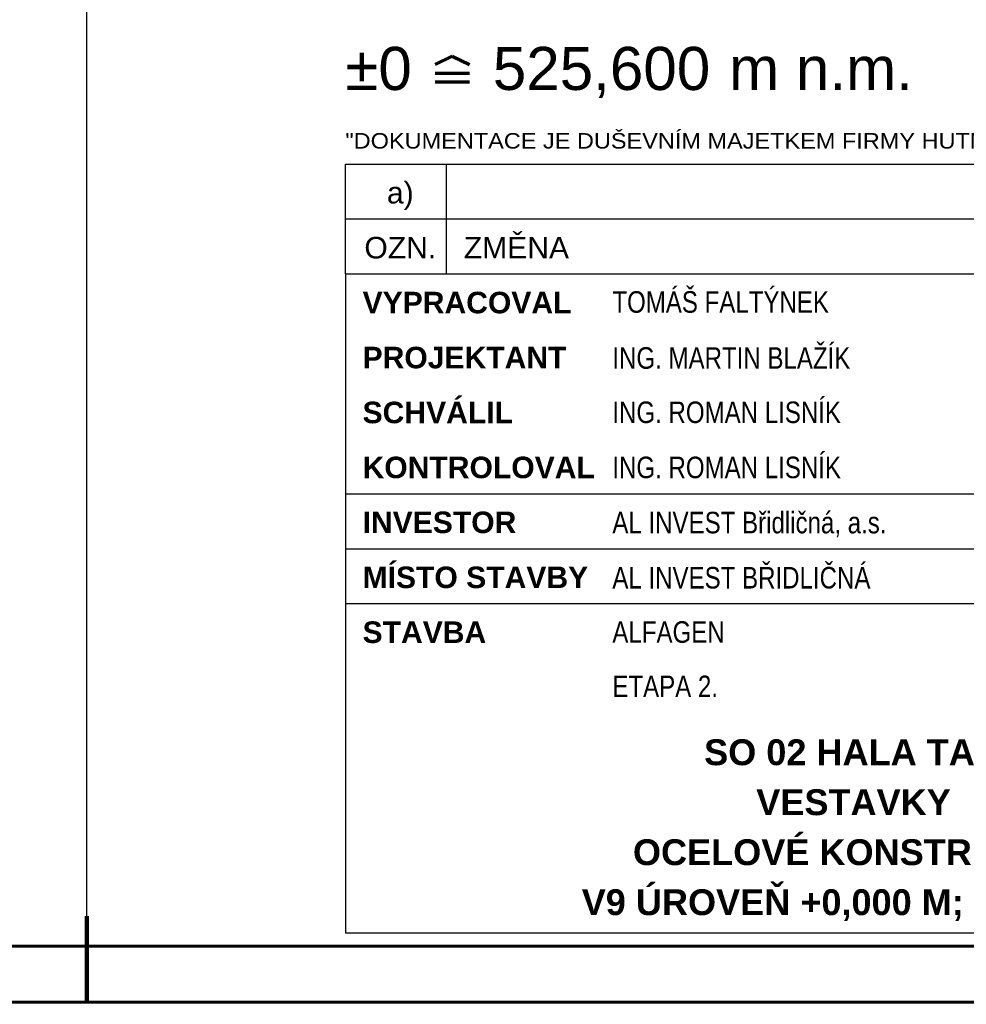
# Paper-space layout 'Layout1' of a CAD drawing. Extents: x -2 to 1380, y -36 to 422.
# Tile 35 of 65: x 970 to 1080, y 0 to 114. Entities that reach past the tile are written whole.
import ezdxf
from ezdxf.enums import TextEntityAlignment as Align

# ---------------------------------------------------------------- set-up
doc = ezdxf.new("R2010")
doc.units = 0
doc.layers.get('DEFPOINTS').update_dxf_attribs({"color": 132, "linetype": 'CONTINUOUS'})
doc.layers.add('RAMECEK_HP', color=251, linetype='CONTINUOUS')
doc.layers.add('RAZITKO_HP', color=222, linetype='CONTINUOUS')
doc.styles.add('RAZITKO_HP_ARIAL', font='arial.ttf')
doc.styles.add('RAZITKO_HP_ARIAL_B', font='arialbd.ttf')
doc.styles.add('RAZITKO_HP_ARIAL_N', font='arial.ttf', dxfattribs={"width": 0.8})
doc.styles.add('ROMANS', font='romans.shx', dxfattribs={"width": 0.8})

# ---------------------------------------------------------------- blocks, each defined once
blk = doc.blocks.new('*U6')
at = {"layer": 'DEFPOINTS'}
blk.add_lwpolyline([(1188, 0), (978, 0), (978, 297), (1188, 297)], close=True, dxfattribs=at)
at = {"layer": 'RAMECEK_HP', "lineweight": 35, "const_width": 0.35}
for points in [[(0, 420), (0, 0), (1188, 0), (1188, 420)], [(6.5, 413.5), (6.5, 6.5), (1181.5, 6.5), (1181.5, 413.5)]]:
    blk.add_lwpolyline(points, close=True, dxfattribs=at)
at = {"layer": 'RAMECEK_HP', "lineweight": 50, "const_width": 0.5}
blk.add_lwpolyline([(978, 0), (978, 10)], dxfattribs=at)
blk.add_lwpolyline([(978, 0), (978, 10)], dxfattribs=at)
at = {"layer": 'DEFPOINTS', "style": 'ROMANS', "width": 0.8}
blk.add_attdef('TISK', text='', height=10, dxfattribs=at).set_placement((1188, -33), align=Align.RIGHT)
blk = doc.blocks.new('0_HP')
at = {"layer": 'RAZITKO_HP', "lineweight": 70}
for p, q in [((-166.58, 105.79), (-164.58, 106.79)), ((-164.58, 106.79), (-162.58, 105.79)), ((-166.58, 104.79), (-162.58, 104.79)), ((-166.58, 103.79), (-162.58, 103.79))]:
    blk.add_line(p, q, dxfattribs=at)
at = {"layer": 'RAZITKO_HP', "lineweight": 70, "style": 'RAZITKO_HP_ARIAL'}
blk.add_text('%%P0', height=5, dxfattribs=at).set_placement((-177, 102.85))
blk = doc.blocks.new('text_HP')
at = {"layer": 'RAZITKO_HP', "lineweight": 25}
blk.add_line((-177, 94.25), (-5, 94.25), dxfattribs=at)
at = {"layer": 'RAZITKO_HP', "lineweight": 18, "style": 'RAZITKO_HP_ARIAL', "width": 1.085}
blk.add_text('"DOKUMENTACE JE DUŠEVNÍM MAJETKEM FIRMY HUTNÍ PROJEKT Frýdek-Místek a.s. A NESMÍ BÝT POUŽITA BEZ JEJÍHO VĚDOMÍ."', height=1.8, dxfattribs=at).set_placement((-177, 96.05))
blk = doc.blocks.new('A$Cdd34a1c1')
at = {"layer": 'RAZITKO_HP', "lineweight": 25}
for p, q in [((-180, 90.88), (-180, 97.25)), ((-168.25, 90.88), (-168.25, 97.25)), ((-180, 90.88), (-8, 90.88)), ((-180, 84.5), (-180, 90.88)), ((-168.25, 84.5), (-168.25, 90.88)), ((-180, 84.5), (-63, 84.5)), ((-180, 84.5), (-180, 8)), ((-180, 59), (-63, 59)), ((-180, 52.62), (-63, 52.62)), ((-180, 46.25), (-63, 46.25)), ((-63, 8), (-180, 8))]:
    blk.add_line(p, q, dxfattribs=at)
at = {"layer": 'RAZITKO_HP'}
for name in ['0_HP', 'text_HP']:
    blk.add_blockref(name, (-3, 3), dxfattribs=at)
at = {"layer": 'RAZITKO_HP', "lineweight": 70, "style": 'RAZITKO_HP_ARIAL'}
for s, p in [('525,600', (-162.88, 105.85)), ('m n.m.', (-135.45, 105.85))]:
    blk.add_text(s, height=5, dxfattribs=at).set_placement(p)
at = {"layer": 'RAZITKO_HP', "lineweight": 25, "style": 'RAZITKO_HP_ARIAL'}
for s, p in [('a)', (-173.62, 92.68)), ('OZN.', (-173.62, 86.3))]:
    blk.add_text(s, height=2.5, dxfattribs=at).set_placement(p, align=Align.CENTER)
blk.add_text('ZMĚNA', height=2.5, dxfattribs=at).set_placement((-166.25, 86.3))
at = {"layer": 'RAZITKO_HP', "lineweight": 35, "style": 'RAZITKO_HP_ARIAL_B'}
for s, p in [('VYPRACOVAL', (-178, 79.93)), ('PROJEKTANT', (-178, 73.55)), ('SCHVÁLIL', (-178, 67.18)), ('KONTROLOVAL', (-178, 60.8)), ('INVESTOR', (-178, 54.43)), ('MÍSTO STAVBY', (-178, 48.05)), ('STAVBA', (-178, 41.68))]:
    blk.add_text(s, height=2.5, dxfattribs=at).set_placement(p)
at = {"layer": 'RAZITKO_HP', "style": 'RAZITKO_HP_ARIAL_N', "width": 0.8}
for s, p in [('TOMÁŠ FALTÝNEK', (-149, 80)), ('ING. MARTIN BLAŽÍK', (-149, 73.5)), ('ING. ROMAN LISNÍK', (-149, 67.2)), ('ING. ROMAN LISNÍK', (-149, 60.8)), ('AL INVEST Břidličná, a.s.', (-149, 54.4)), ('AL INVEST BŘIDLIČNÁ', (-149, 48)), ('ALFAGEN', (-149, 41.7)), ('ETAPA 2.', (-149, 35.4))]:
    blk.add_text(s, height=2.5, dxfattribs=at).set_placement(p)
at = {"layer": 'RAZITKO_HP', "style": 'RAZITKO_HP_ARIAL_B'}
for s, p in [('SO 02 HALA TAO', (-121, 29)), ('VESTAVKY', (-121, 23.2)), ('OCELOVÉ KONSTRUKCE', (-121, 17.4)), ('V9 ÚROVEŇ +0,000 M; +8.900 M', (-121, 11.6))]:
    blk.add_text(s, height=3, dxfattribs=at).set_placement(p, align=Align.MIDDLE_CENTER)

psp = doc.layouts.get("Layout1")

# ---------------------------------------------------------------- block references
at = {"layer": 'RAMECEK_HP'}
psp.add_blockref('*U6', (0, 0), dxfattribs=at)
at = {"layer": 'RAZITKO_HP'}
psp.add_blockref('A$Cdd34a1c1', (1188, 0), dxfattribs=at)

doc.saveas('drawing.dxf')
